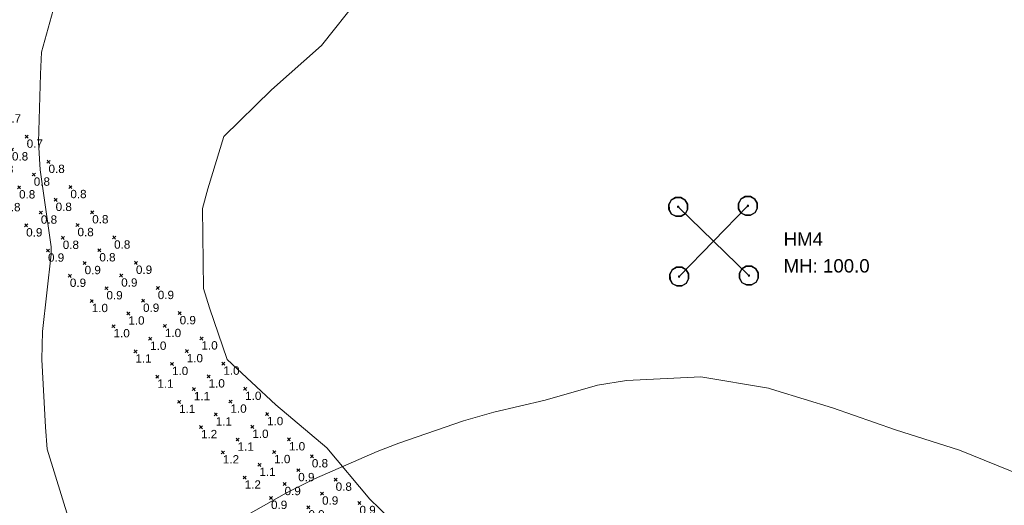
# Model space of a CAD drawing. Extents: x -62 to 9200, y 444 to 4096.
# Tile 9 of 32: x 2305 to 2600, y 2004 to 2150. Entities that reach past the tile are written whole.
import ezdxf

# ---------------------------------------------------------------- set-up
doc = ezdxf.new("R2010")
doc.units = 0
doc.header["$MEASUREMENT"] = 0
for name, color, linetype, lineweight in [('AGI32-Project_1-CALCPTS', 7, 'Continuous', 0), ('AGI32-Project_1-LUMINAIRE', 7, 'Continuous', 0), ('AGI32-Project_1-MARKPOINT', 7, 'Continuous', 0), ('AGI32-Project_1-POLE_PENDANT', 7, 'Continuous', 0), ('AGI32-Project_1-TEMPLATE', 7, 'Continuous', 0)]:
    doc.layers.add(name, color=color, linetype=linetype, lineweight=lineweight)
doc.styles.add('AGI32-Arial', font='arial.ttf')

# ---------------------------------------------------------------- blocks, each defined once
blk = doc.blocks.new('AGI32-IDxl7hnj-Project_1-LUMINAIRE-HM4_Symbol')
at = {"layer": 'AGI32-Project_1-LUMINAIRE', "color": 7, "linetype": 'ByBlock', "lineweight": 0}
for p, q in [((0, 1), (-0.5, 0.866)), ((0, 1, -0.3), (-0.5, 0.866, -0.3)), ((-0.5, 0.866), (0, 1)), ((0.5, 0.866), (0, 1)), ((0.5, 0.866, -0.3), (0, 1, -0.3)), ((0, 1, -0.3), (0, 1)), ((0, 1), (0.5, 0.866)), ((0, 1), (0, 1, -0.3)), ((-0.866, 0.5), (-1, 0)), ((-0.866, 0.5, -0.3), (-1, 0, -0.3)), ((-1, 0), (-0.866, 0.5)), ((-1, 0), (-0.866, -0.5)), ((-1, 0, -0.3), (-1, 0)), ((-1, 0, -0.3), (-0.866, -0.5, -0.3)), ((-0.866, -0.5), (-1, 0)), ((-1, 0), (-1, 0, -0.3)), ((-0.816, 0.45, -0.3), (-0.95, 0, -0.3)), ((-0.95, 0, -0.3), (-0.816, -0.45, -0.3)), ((-0.5, 0.866), (-0.866, 0.5)), ((-0.5, 0.866, -0.3), (-0.866, 0.5, -0.3)), ((-0.866, 0.5), (-0.5, 0.866)), ((-0.866, 0.5, -0.3), (-0.866, 0.5)), ((-0.866, 0.5), (-0.866, 0.5, -0.3)), ((-0.45, 0.816, -0.3), (-0.816, 0.45, -0.3)), ((-0.5, 0.866, -0.3), (-0.5, 0.866)), ((-0.5, 0.866), (-0.5, 0.866, -0.3)), ((0, 0.95, -0.3), (-0.45, 0.816, -0.3)), ((-0.1, 0), (0.1, 0)), ((0.45, 0.816, -0.3), (0, 0.95, -0.3)), ((0, -0.1), (0, 0.1)), ((0, 0.1), (0.1, 0)), ((0, -0.1), (0.1, 0)), ((0.816, 0.45, -0.3), (0.45, 0.816, -0.3)), ((0.866, 0.5), (0.5, 0.866)), ((0.866, 0.5, -0.3), (0.5, 0.866, -0.3)), ((0.5, 0.866, -0.3), (0.5, 0.866)), ((0.5, 0.866), (0.866, 0.5)), ((0.5, 0.866), (0.5, 0.866, -0.3)), ((0.95, 0, -0.3), (0.816, 0.45, -0.3)), ((0.816, -0.45, -0.3), (0.95, 0, -0.3)), ((1, 0), (0.866, 0.5)), ((1, 0, -0.3), (0.866, 0.5, -0.3)), ((0.866, 0.5, -0.3), (0.866, 0.5)), ((0.866, 0.5), (1, 0)), ((0.866, 0.5), (0.866, 0.5, -0.3)), ((0.866, -0.5), (1, 0)), ((0.866, -0.5, -0.3), (1, 0, -0.3)), ((1, 0), (0.866, -0.5)), ((1, 0), (1, 0, -0.3)), ((1, 0, -0.3), (1, 0)), ((-0.866, -0.5), (-0.5, -0.866)), ((-0.866, -0.5, -0.3), (-0.866, -0.5)), ((-0.866, -0.5, -0.3), (-0.5, -0.866, -0.3)), ((-0.5, -0.866), (-0.866, -0.5)), ((-0.866, -0.5), (-0.866, -0.5, -0.3)), ((-0.816, -0.45, -0.3), (-0.45, -0.816, -0.3)), ((-0.5, -0.866), (0, -1)), ((-0.5, -0.866, -0.3), (-0.5, -0.866)), ((-0.5, -0.866, -0.3), (0, -1, -0.3)), ((0, -1), (-0.5, -0.866)), ((-0.5, -0.866), (-0.5, -0.866, -0.3)), ((-0.45, -0.816, -0.3), (0, -0.95, -0.3)), ((0, -0.95, -0.3), (0.45, -0.816, -0.3)), ((0, -1), (0.5, -0.866)), ((0, -1, -0.3), (0.5, -0.866, -0.3)), ((0.5, -0.866), (0, -1)), ((0.45, -0.816, -0.3), (0.816, -0.45, -0.3)), ((0.5, -0.866), (0.866, -0.5)), ((0.5, -0.866, -0.3), (0.866, -0.5, -0.3)), ((0.866, -0.5), (0.5, -0.866)), ((0.5, -0.866, -0.3), (0.5, -0.866)), ((0.5, -0.866), (0.5, -0.866, -0.3)), ((0.866, -0.5, -0.3), (0.866, -0.5)), ((0.866, -0.5), (0.866, -0.5, -0.3)), ((0, -1, -0.3), (0, -1)), ((0, -1), (0, -1, -0.3))]:
    blk.add_line(p, q, dxfattribs=at)
blk = doc.blocks.new('AGI32-IDxl7hnj-Project_1-LUMINAIRE-HM4_42-1')
at = {"layer": 'AGI32-Project_1-LUMINAIRE', "color": 7, "linetype": 'ByBlock', "lineweight": 0, "xscale": 3, "yscale": 3, "zscale": 3}
blk.add_blockref('AGI32-IDxl7hnj-Project_1-LUMINAIRE-HM4_Symbol', (0, 0), dxfattribs=at)
blk = doc.blocks.new('AGI32-IDxl7hnj-Project_1-LUMINAIRE-HM4_42-2')
at = {"layer": 'AGI32-Project_1-LUMINAIRE', "color": 7, "linetype": 'ByBlock', "lineweight": 0, "xscale": 3, "yscale": 3, "zscale": 3}
blk.add_blockref('AGI32-IDxl7hnj-Project_1-LUMINAIRE-HM4_Symbol', (0, 0), dxfattribs=at)
blk = doc.blocks.new('AGI32-IDxl7hnj-Project_1-LUMINAIRE-HM4_42-3')
at = {"layer": 'AGI32-Project_1-LUMINAIRE', "color": 7, "linetype": 'ByBlock', "lineweight": 0, "xscale": 3, "yscale": 3, "zscale": 3}
blk.add_blockref('AGI32-IDxl7hnj-Project_1-LUMINAIRE-HM4_Symbol', (0, 0), dxfattribs=at)
blk = doc.blocks.new('AGI32-IDxl7hnj-Project_1-LUMINAIRE-HM4_42-4')
at = {"layer": 'AGI32-Project_1-LUMINAIRE', "color": 7, "linetype": 'ByBlock', "lineweight": 0, "xscale": 3, "yscale": 3, "zscale": 3}
blk.add_blockref('AGI32-IDxl7hnj-Project_1-LUMINAIRE-HM4_Symbol', (0, 0), dxfattribs=at)
blk = doc.blocks.new('AGI32-IDxl7hnj-Project_1-LUMINAIRE-HM4_42_Labels')
at = {"layer": 'AGI32-Project_1-LUMINAIRE', "color": 7, "linetype": 'ByBlock', "lineweight": 0, "char_height": 4, "attachment_point": 1, "style": 'AGI32-Arial'}
for s, insert in [('HM4', (20.98, 2.63, 100)), ('MH: 100.0', (20.98, -5.37, 100))]:
    blk.add_mtext(s, dxfattribs=dict(at, insert=insert))
blk = doc.blocks.new('AGI32-IDxl7hnj-Project_1-LUMINAIRE-HM4_Template1')
at = {"layer": 'AGI32-Project_1-TEMPLATE', "color": 1, "linetype": 'ByBlock', "lineweight": 0}
for p, q in [((-39.88, 242.96, -100), (-19.94, 245.03, -100)), ((-19.94, 245.03, -100), (0, 245.55, -100)), ((-59.82, 241.41, -100), (-39.88, 242.96, -100)), ((-99.7, 234.05, -100), (-79.76, 239.05, -100)), ((-79.76, 239.05, -100), (-77.47, 239.28, -100)), ((-77.47, 239.28, -100), (-59.82, 241.41, -100)), ((-119.64, 224.08, -100), (-99.7, 234.05, -100)), ((-127.02, 219.34, -100), (-119.64, 224.08, -100)), ((-139.58, 208.87, -100), (-127.02, 219.34, -100)), ((-152.27, 199.4, -100), (-139.58, 208.87, -100)), ((-159.52, 193.38, -100), (-152.27, 199.4, -100)), ((-174.6, 179.46, -100), (-159.52, 193.38, -100)), ((-179.46, 174.6, -100), (-174.6, 179.46, -100)), ((-193.38, 159.52, -100), (-179.46, 174.6, -100)), ((-199.4, 152.27, -100), (-193.38, 159.52, -100)), ((-208.87, 139.58, -100), (-199.4, 152.27, -100))]:
    blk.add_line(p, q, dxfattribs=at)
at = {"layer": 'AGI32-Project_1-TEMPLATE', "color": 5, "linetype": 'ByBlock', "lineweight": 0}
for p, q in [((-99.7, 183.89, -100), (-79.76, 194.75, -100)), ((-104.66, 179.46, -100), (-99.7, 183.89, -100)), ((-119.64, 165.7, -100), (-104.66, 179.46, -100)), ((-125.3, 159.52, -100), (-119.64, 165.7, -100)), ((-139.58, 141.1, -100), (-125.3, 159.52, -100)), ((-159.52, 125.3, -100), (-141.1, 139.58, -100)), ((-141.1, 139.58, -100), (-139.58, 141.1, -100)), ((-165.7, 119.64, -100), (-159.52, 125.3, -100)), ((-179.46, 104.66, -100), (-165.7, 119.64, -100)), ((-183.89, 99.7, -100), (-179.46, 104.66, -100)), ((-194.75, 79.76, -100), (-183.89, 99.7, -100))]:
    blk.add_line(p, q, dxfattribs=at)
at = {"layer": 'AGI32-Project_1-TEMPLATE', "color": 3, "linetype": 'ByBlock', "lineweight": 0}
for p, q in [((-94.36, 119.64, -100), (-79.76, 127.04, -100)), ((-79.76, 127.04, -100), (-59.82, 126.59, -100)), ((-39.88, 125.12, -100), (-19.94, 127.16, -100)), ((-59.82, 126.59, -100), (-39.88, 125.12, -100)), ((-99.7, 116.67, -100), (-94.36, 119.64, -100)), ((-116.67, 99.7, -100), (-99.7, 116.67, -100)), ((-119.64, 94.36, -100), (-116.67, 99.7, -100)), ((-127.04, 79.76, -100), (-119.64, 94.36, -100)), ((-126.59, 59.82, -100), (-127.04, 79.76, -100)), ((-125.12, 39.88, -100), (-126.59, 59.82, -100)), ((-127.16, 19.94, -100), (-125.12, 39.88, -100)), ((-127.16, 0, -100), (-127.16, 19.94, -100))]:
    blk.add_line(p, q, dxfattribs=at)
blk = doc.blocks.new('AGI32-IDxl7hnj-Project_1-LUMINAIRE-HM4_42')
at = {"layer": 'AGI32-Project_1-POLE_PENDANT', "color": 7, "linetype": 'ByBlock', "lineweight": 0}
for q in [(0, 14.751), (-14.751, 0), (14.751, 0), (0, -14.751), (0, 0, -100)]:
    blk.add_line((0, 0), q, dxfattribs=at)
at = {"layer": 'AGI32-Project_1-LUMINAIRE', "color": 7, "linetype": 'ByBlock', "lineweight": 0}
for name, p, rotation in [('AGI32-IDxl7hnj-Project_1-LUMINAIRE-HM4_42-2', (0, 14.751), 90.00007750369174), ('AGI32-IDxl7hnj-Project_1-LUMINAIRE-HM4_42-3', (-14.751, 0), 180.0001550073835), ('AGI32-IDxl7hnj-Project_1-LUMINAIRE-HM4_42-4', (0, -14.751), 270.0002325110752), ('AGI32-IDxl7hnj-Project_1-LUMINAIRE-HM4_42_Labels', (0, 0, -100), 314.1969591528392)]:
    blk.add_blockref(name, p, dxfattribs=dict(at, rotation=rotation))
blk.add_blockref('AGI32-IDxl7hnj-Project_1-LUMINAIRE-HM4_42-1', (14.751, 0), dxfattribs=at)
at = {"layer": 'AGI32-Project_1-TEMPLATE', "color": 7, "linetype": 'ByBlock', "lineweight": 0}
blk.add_blockref('AGI32-IDxl7hnj-Project_1-LUMINAIRE-HM4_Template1', (0, 0), dxfattribs=at)
blk = doc.blocks.new('AGI32-IDxl7hnj-Project_1-LUMINAIRE-HM4_65')
at = {"layer": 'AGI32-Project_1-TEMPLATE', "color": 7, "linetype": 'ByBlock', "lineweight": 0}
blk.add_blockref('AGI32-IDxl7hnj-Project_1-LUMINAIRE-HM4_Template1', (0, 0), dxfattribs=at)
blk = doc.blocks.new('AGI32-IDxl7hnj-MARKPOINT')
at = {"layer": 'AGI32-Project_1-MARKPOINT', "color": 0, "linetype": 'Continuous', "lineweight": 0}
for p, q in [((-0.125, 0), (0.125, 0)), ((0, -0.125), (0, 0.125))]:
    blk.add_line(p, q, dxfattribs=at)
blk = doc.blocks.new('AGI32-IDxl7hnj-Project_1-CALCPTS-US 23 NB - STA 696+00 TO STA 697+00_Luminance')
at = {"layer": 'AGI32-Project_1-MARKPOINT', "color": 154, "linetype": 'Continuous', "lineweight": 0, "xscale": 5, "yscale": 5, "zscale": 5, "rotation": 138.9181188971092}
for p in [(2593.2, 2189.19), (2589.8, 2185.29), (2600.74, 2182.62), (2586.4, 2181.39), (2583, 2177.49), (2597.34, 2178.72), (2608.28, 2176.04), (2593.94, 2174.82), (2590.54, 2170.92), (2604.88, 2172.14), (2601.48, 2168.24), (2615.81, 2169.47), (2598.08, 2164.35), (2612.41, 2165.57), (2609.01, 2161.67), (2623.35, 2162.9), (2619.95, 2159), (2605.61, 2157.77), (2630.89, 2156.33), (2616.55, 2155.1), (2627.49, 2152.43), (2613.15, 2151.2), (2638.43, 2149.76), (2624.09, 2148.53), (2620.69, 2144.63), (2635.03, 2145.86), (2631.63, 2141.96), (2645.96, 2143.19), (2628.23, 2138.06), (2642.56, 2139.29), (2639.16, 2135.39), (2653.5, 2136.62), (2650.1, 2132.72), (2635.76, 2131.49), (2646.7, 2128.82), (2661.04, 2130.05), (2657.64, 2126.14), (2643.3, 2124.92), (2668.58, 2123.47), (2654.24, 2122.25), (2650.84, 2118.35), (2665.18, 2119.57), (2661.78, 2115.68), (2658.38, 2111.78)]:
    blk.add_blockref('AGI32-IDxl7hnj-MARKPOINT', p, dxfattribs=at)
at = {"layer": 'AGI32-Project_1-CALCPTS', "color": 154, "linetype": 'Continuous', "lineweight": 0, "char_height": 2.5, "attachment_point": 1, "style": 'AGI32-Arial'}
for s, insert in [('0.5', (2593.2, 2188.35)), ('0.5', (2589.8, 2184.45)), ('0.5', (2586.4, 2180.55)), ('0.5', (2600.74, 2181.78)), ('0.5', (2597.34, 2177.88)), ('0.5', (2583, 2176.65)), ('0.5', (2593.94, 2173.98)), ('0.5', (2608.28, 2175.21)), ('0.5', (2604.88, 2171.31)), ('0.5', (2590.54, 2170.08)), ('0.5', (2615.81, 2168.64)), ('0.5', (2601.48, 2167.41)), ('0.5', (2598.08, 2163.51)), ('0.5', (2612.41, 2164.74)), ('0.5', (2623.35, 2162.07)), ('0.5', (2609.01, 2160.84)), ('0.5', (2605.61, 2156.94)), ('0.5', (2619.95, 2158.17)), ('0.5', (2616.55, 2154.27)), ('0.5', (2630.89, 2155.5)), ('0.5', (2613.15, 2150.37)), ('0.5', (2627.49, 2151.6)), ('0.5', (2624.09, 2147.7)), ('0.5', (2638.43, 2148.93)), ('0.5', (2635.03, 2145.03)), ('0.5', (2620.69, 2143.8)), ('0.5', (2645.96, 2142.35)), ('0.5', (2631.63, 2141.13)), ('0.5', (2642.56, 2138.45)), ('0.5', (2628.23, 2137.23)), ('0.5', (2653.5, 2135.78)), ('0.6', (2639.16, 2134.56)), ('0.6', (2635.76, 2130.66)), ('0.6', (2650.1, 2131.88)), ('0.6', (2646.7, 2127.98)), ('0.5', (2661.04, 2129.21)), ('0.6', (2643.3, 2124.08)), ('0.6', (2657.64, 2125.31)), ('0.6', (2654.24, 2121.41)), ('0.5', (2668.58, 2122.64)), ('0.6', (2665.18, 2118.74)), ('0.6', (2650.84, 2117.51)), ('0.6', (2661.78, 2114.84)), ('0.6', (2658.38, 2110.94))]:
    blk.add_mtext(s, dxfattribs=dict(at, insert=insert))
blk = doc.blocks.new('AGI32-IDxl7hnj-Project_1-CALCPTS-US 23 SB - STA 696+00 TO STA 695+00_Luminance')
at = {"layer": 'AGI32-Project_1-MARKPOINT', "color": 154, "linetype": 'Continuous', "lineweight": 0, "xscale": 4.999999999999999, "yscale": 4.999999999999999, "zscale": 4.999999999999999, "rotation": 315.5522736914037}
for p in [(2392.11, 2018.82), (2388.03, 2014.66), (2399.24, 2011.81), (2383.95, 2010.5), (2379.88, 2006.35), (2395.17, 2007.66), (2391.09, 2003.5), (2406.38, 2004.81), (2387.02, 1999.35), (2402.31, 2000.65), (2398.23, 1996.5), (2413.52, 1997.81), (2409.45, 1993.65), (2394.16, 1992.34), (2420.66, 1990.81), (2405.37, 1989.5), (2401.29, 1985.34), (2416.58, 1986.65), (2412.51, 1982.49), (2427.8, 1983.8), (2408.43, 1978.34), (2423.72, 1979.65), (2419.65, 1975.49), (2434.94, 1976.8), (2430.86, 1972.64), (2415.57, 1971.34), (2442.08, 1969.8), (2426.79, 1968.49), (2422.71, 1964.33), (2438, 1965.64), (2433.93, 1961.49), (2449.22, 1962.79), (2445.14, 1958.64), (2429.85, 1957.33), (2456.36, 1955.79), (2441.06, 1954.48), (2436.99, 1950.33), (2452.28, 1951.64), (2448.2, 1947.48), (2463.49, 1948.79), (2444.13, 1943.33), (2459.42, 1944.63), (2455.34, 1940.48), (2451.27, 1936.32)]:
    blk.add_blockref('AGI32-IDxl7hnj-MARKPOINT', p, dxfattribs=at)
at = {"layer": 'AGI32-Project_1-CALCPTS', "color": 154, "linetype": 'Continuous', "lineweight": 0, "char_height": 2.5, "attachment_point": 1, "style": 'AGI32-Arial'}
for s, insert in [('0.8', (2392.11, 2017.98)), ('0.9', (2388.03, 2013.83)), ('0.9', (2383.95, 2009.67)), ('0.8', (2399.24, 2010.98)), ('0.9', (2395.17, 2006.82)), ('0.9', (2379.88, 2005.52)), ('0.9', (2406.38, 2003.98)), ('0.9', (2391.09, 2002.67)), ('0.9', (2402.31, 1999.82)), ('1.0', (2387.02, 1998.51)), ('0.9', (2413.52, 1996.97)), ('0.9', (2398.23, 1995.67)), ('1.0', (2394.16, 1991.51)), ('0.9', (2409.45, 1992.82)), ('0.9', (2405.37, 1988.66)), ('0.9', (2420.66, 1989.97)), ('0.9', (2416.58, 1985.82)), ('0.4', (2401.29, 1984.51)), ('0.7', (2427.8, 1982.97)), ('0.4', (2412.51, 1981.66)), ('0.3', (2408.43, 1977.51)), ('0.4', (2423.72, 1978.81)), ('0.3', (2419.65, 1974.66)), ('0.3', (2434.94, 1975.97)), ('0.3', (2415.57, 1970.5)), ('0.3', (2430.86, 1971.81)), ('0.3', (2426.79, 1967.66)), ('0.3', (2442.08, 1968.96)), ('0.3', (2438, 1964.81)), ('0.3', (2422.71, 1963.5)), ('0.3', (2449.22, 1961.96)), ('0.3', (2433.93, 1960.65)), ('0.3', (2429.85, 1956.5)), ('0.3', (2445.14, 1957.81)), ('0.3', (2441.06, 1953.65)), ('0.3', (2456.36, 1954.96)), ('0.3', (2452.28, 1950.8)), ('0.3', (2436.99, 1949.49)), ('0.4', (2463.49, 1947.96)), ('0.3', (2448.2, 1946.65)), ('0.3', (2459.42, 1943.8)), ('1.1', (2444.13, 1942.49)), ('1.1', (2455.34, 1939.65)), ('1.2', (2451.27, 1935.49))]:
    blk.add_mtext(s, dxfattribs=dict(at, insert=insert))
blk = doc.blocks.new('AGI32-IDxl7hnj-Project_1-CALCPTS-US 23 SB - STA 698+00 TO STA 696+00_Luminance')
at = {"layer": 'AGI32-Project_1-MARKPOINT', "color": 154, "linetype": 'Continuous', "lineweight": 0, "xscale": 5, "yscale": 5, "zscale": 5, "rotation": 310.8922660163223}
for p in [(2267.4, 2159.97), (2262.99, 2156.15), (2273.95, 2152.41), (2258.57, 2152.33), (2254.16, 2148.5), (2269.53, 2148.59), (2265.12, 2144.77), (2280.5, 2144.86), (2260.7, 2140.95), (2276.08, 2141.03), (2271.66, 2137.21), (2287.04, 2137.3), (2267.25, 2133.39), (2282.63, 2133.47), (2278.21, 2129.65), (2293.59, 2129.74), (2273.8, 2125.83), (2289.17, 2125.91), (2284.76, 2122.09), (2300.14, 2122.18), (2280.34, 2118.27), (2295.72, 2118.35), (2291.3, 2114.53), (2306.68, 2114.62), (2286.89, 2110.71), (2302.27, 2110.79), (2297.85, 2106.97), (2313.23, 2107.06), (2293.43, 2103.15), (2308.81, 2103.24), (2304.4, 2099.41), (2319.77, 2099.5), (2299.98, 2095.59), (2315.36, 2095.68), (2310.94, 2091.85), (2326.32, 2091.94), (2306.53, 2088.03), (2321.91, 2088.12), (2317.49, 2084.29), (2332.87, 2084.38), (2313.07, 2080.47), (2328.45, 2080.56), (2324.04, 2076.73), (2339.41, 2076.82), (2319.62, 2072.91), (2335, 2073), (2330.58, 2069.17), (2345.96, 2069.26), (2326.17, 2065.35), (2341.54, 2065.44), (2337.13, 2061.61), (2352.51, 2061.7), (2332.71, 2057.79), (2348.09, 2057.88), (2343.68, 2054.05), (2359.05, 2054.14), (2339.26, 2050.23), (2354.64, 2050.32), (2350.22, 2046.49), (2365.6, 2046.58), (2345.81, 2042.67), (2361.18, 2042.76), (2356.77, 2038.93), (2372.14, 2039.02), (2352.35, 2035.11), (2367.73, 2035.2), (2378.69, 2031.46), (2363.31, 2031.38), (2358.9, 2027.55), (2374.28, 2027.64), (2369.86, 2023.82), (2385.24, 2023.9), (2365.45, 2019.99), (2380.82, 2020.08), (2376.41, 2016.26), (2371.99, 2012.43)]:
    blk.add_blockref('AGI32-IDxl7hnj-MARKPOINT', p, dxfattribs=at)
at = {"layer": 'AGI32-Project_1-CALCPTS', "color": 154, "linetype": 'Continuous', "lineweight": 0, "char_height": 2.5, "attachment_point": 1, "style": 'AGI32-Arial'}
for s, insert in [('0.7', (2267.4, 2159.14)), ('0.7', (2262.99, 2155.32)), ('0.7', (2258.57, 2151.49)), ('0.7', (2273.95, 2151.58)), ('0.7', (2254.16, 2147.67)), ('0.7', (2269.53, 2147.76)), ('0.7', (2265.12, 2143.93)), ('0.7', (2280.5, 2144.02)), ('0.7', (2260.7, 2140.11)), ('0.7', (2276.08, 2140.2)), ('0.7', (2271.66, 2136.38)), ('0.7', (2287.04, 2136.46)), ('0.7', (2267.25, 2132.55)), ('0.7', (2282.63, 2132.64)), ('0.7', (2278.21, 2128.82)), ('0.7', (2293.59, 2128.9)), ('0.7', (2273.8, 2124.99)), ('0.7', (2289.17, 2125.08)), ('0.7', (2284.76, 2121.26)), ('0.7', (2300.14, 2121.34)), ('0.8', (2280.34, 2117.43)), ('0.7', (2295.72, 2117.52)), ('0.8', (2291.3, 2113.7)), ('0.7', (2306.68, 2113.78)), ('0.8', (2286.89, 2109.87)), ('0.8', (2302.27, 2109.96)), ('0.8', (2297.85, 2106.14)), ('0.8', (2313.23, 2106.22)), ('0.8', (2293.43, 2102.31)), ('0.8', (2308.81, 2102.4)), ('0.8', (2304.4, 2098.58)), ('0.8', (2319.77, 2098.67)), ('0.8', (2299.98, 2094.75)), ('0.8', (2315.36, 2094.84)), ('0.8', (2310.94, 2091.02)), ('0.8', (2326.32, 2091.11)), ('0.9', (2306.53, 2087.19)), ('0.8', (2321.91, 2087.28)), ('0.8', (2317.49, 2083.46)), ('0.8', (2332.87, 2083.55)), ('0.9', (2313.07, 2079.64)), ('0.8', (2328.45, 2079.72)), ('0.9', (2324.04, 2075.9)), ('0.9', (2339.41, 2075.99)), ('0.9', (2319.62, 2072.08)), ('0.9', (2335, 2072.16)), ('0.9', (2330.58, 2068.34)), ('0.9', (2345.96, 2068.43)), ('1.0', (2326.17, 2064.52)), ('0.9', (2341.54, 2064.6)), ('1.0', (2337.13, 2060.78)), ('0.9', (2352.51, 2060.87)), ('1.0', (2332.71, 2056.96)), ('1.0', (2348.09, 2057.04)), ('1.0', (2343.68, 2053.22)), ('1.0', (2359.05, 2053.31)), ('1.1', (2339.26, 2049.4)), ('1.0', (2354.64, 2049.48)), ('1.0', (2350.22, 2045.66)), ('1.0', (2365.6, 2045.75)), ('1.1', (2345.81, 2041.84)), ('1.0', (2361.18, 2041.93)), ('1.0', (2372.14, 2038.19)), ('1.1', (2356.77, 2038.1)), ('1.1', (2352.35, 2034.28)), ('1.0', (2367.73, 2034.37)), ('1.1', (2363.31, 2030.54)), ('1.0', (2378.69, 2030.63)), ('1.2', (2358.9, 2026.72)), ('1.0', (2374.28, 2026.81)), ('1.1', (2369.86, 2022.98)), ('1.0', (2385.24, 2023.07)), ('1.2', (2365.45, 2019.16)), ('1.0', (2380.82, 2019.25)), ('1.1', (2376.41, 2015.42)), ('1.2', (2371.99, 2011.6))]:
    blk.add_mtext(s, dxfattribs=dict(at, insert=insert))

msp = doc.modelspace()

# ---------------------------------------------------------------- block references
at = {"layer": 'AGI32-Project_1-CALCPTS', "color": 7, "linetype": 'Continuous', "lineweight": 0}
for name in ['AGI32-IDxl7hnj-Project_1-CALCPTS-US 23 NB - STA 696+00 TO STA 697+00_Luminance', 'AGI32-IDxl7hnj-Project_1-CALCPTS-US 23 SB - STA 698+00 TO STA 696+00_Luminance', 'AGI32-IDxl7hnj-Project_1-CALCPTS-US 23 SB - STA 696+00 TO STA 695+00_Luminance']:
    msp.add_blockref(name, (0, 0), dxfattribs=at)
at = {"layer": 'AGI32-Project_1-LUMINAIRE', "color": 7, "linetype": 'Continuous', "lineweight": 0}
for name, p, rotation in [('AGI32-IDxl7hnj-Project_1-LUMINAIRE-HM4_42', (2512.46, 2083.27, 100), 45.80304084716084), ('AGI32-IDxl7hnj-Project_1-LUMINAIRE-HM4_65', (2505.88, 1788.29, 100), 336.3052822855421)]:
    msp.add_blockref(name, p, dxfattribs=dict(at, rotation=rotation))

doc.saveas('drawing.dxf')
